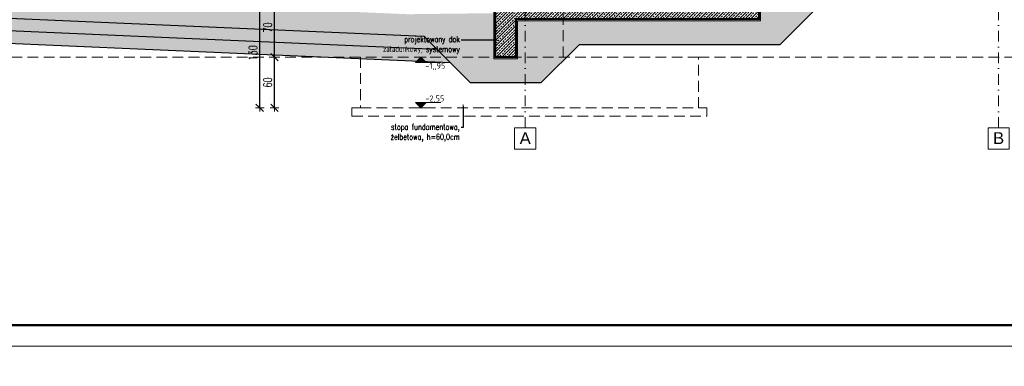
# Model space of a CAD drawing. Header units: millimetres. Extents: x 16720 to 74016, y 25810 to 81213.
# Tile 152 of 256: x 31749 to 32913, y 41712 to 42122. Entities that reach past the tile are written whole.
import ezdxf
from ezdxf import colors
from ezdxf.entities.mleader import LeaderData, LeaderLine
from ezdxf.math import Vec2, Vec3

# ---------------------------------------------------------------- set-up
doc = ezdxf.new("R2010")
doc.units = ezdxf.units.MM
for name, pattern in [('2', [1, 0.5, -0.5]), ('DASHDOTX2', [50.8, 25.4, -12.7, 0, -12.7]), ('DASHED2', [9.525, 6.35, -3.175]), ('HIDDENX2', [19.05, 12.7, -6.35])]:
    doc.linetypes.add(name, pattern=pattern)
for name, color, linetype, lineweight in [('1', 7, 'Continuous', 9), ('_GRUBE', 7, 'Continuous', 40), ('_HATCH', 157, 'Continuous', 5), ('_IZOLACJA', 40, 'DASHED2', 9), ('_IZOLACJA obrys', 30, 'Continuous', 5), ('_L OPISY', 110, 'Continuous', 9), ('_OPISY', 110, 'Continuous', 9), ('_OŚ', 165, 'DASHDOTX2', 9), ('_PRZERYWANE', 252, 'HIDDENX2', 9), ('_RAMKA', 212, 'Continuous', 9), ('_WYMIAR', 151, 'Continuous', 9), ('_ŚREDNIE', 90, 'Continuous', 25)]:
    doc.layers.add(name, color=color, linetype=linetype, lineweight=lineweight)
doc.styles.add('_PRZEKRÓJ 12', font='ARIALNB.TTF', dxfattribs={"height": 12})
doc.styles.add('ISO', font='isocp.shx')
doc.styles.add('ROMANS', font='romans.shx', dxfattribs={"width": 0.8, "height": 17})
doc.styles.add('ROMANS 50', font='romans.shx', dxfattribs={"width": 0.7, "height": 10})
doc.styles.get("Standard").update_dxf_attribs({"font": 'arial.ttf'})
doc.dimstyles.new('DOM w 50', dxfattribs={"dimscale": 3, "dimtxt": 10, "dimasz": 0.3, "dimexe": 1.25, "dimexo": 2, "dimgap": 1, "dimtad": 1, "dimdec": 0, "dimtxsty": 'ROMANS 50', "dimblk1": 'wymgreg', "dimblk2": 'wymgregII', "dimsah": 1, "dimcen": 2.5, "dimdle": 1, "dimse1": 1, "dimse2": 1, "dimclre": 254, "dimadec": 0, "dimazin": 0, "dimtfac": 1, "dimtdec": 0, "dimtix": 1, "dimtmove": 1, "dimatfit": 3, "dimfxl": 1.25, "dimarcsym": 0})

# ---------------------------------------------------------------- blocks, each defined once
blk = doc.blocks.new('KOTA WYS')
at = {"layer": '_OPISY'}
blk.add_line((-13, -13.1), (13, -13.1), dxfattribs=at)
blk.add_lwpolyline([(13, -0.1), (0, -13.1), (-13, -0.1), (47, -0.1)], dxfattribs=at)
at = {"layer": '_OPISY', "style": '_PRZEKRÓJ 12'}
blk.add_attdef('POZWYK', (9.6, 2.2), '', height=12, dxfattribs=at)
blk = doc.blocks.new('wymgreg')
at = {"layer": '1'}
for p, q in [((0, 0), (-4.9, -4.9)), ((4.8, 0), (-3.9, 0)), ((0, 5.7), (0, -5.7)), ((0, 0), (4.9, 4.9))]:
    blk.add_line(p, q, dxfattribs=at)
blk = doc.blocks.new('wymgregII')
at = {"layer": '1', "rotation": 180}
blk.add_blockref('wymgreg', (0, 0), dxfattribs=at)
blk = doc.blocks.new('*D6473')
at = {"layer": '_WYMIAR', "color": 0, "lineweight": -2}
blk.add_line((32032.6, 42018.7), (32032.6, 42146.9), dxfattribs=at)
at = {"layer": 'Defpoints', "color": 0}
for p in [(32032.6, 42147.8), (32311.7, 42147.8), (32151.7, 42017.8)]:
    blk.add_point(p, dxfattribs=at)
at = {"layer": '_WYMIAR', "color": 0, "linetype": 'ByBlock', "lineweight": -2, "xscale": 0.8999999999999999, "yscale": 0.8999999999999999, "zscale": 0.8999999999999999}
for name, p, rotation in [('wymgregII', (32032.6, 42147.8), 90), ('wymgreg', (32032.6, 42017.8), 270)]:
    blk.add_blockref(name, p, dxfattribs=dict(at, rotation=rotation))
at = {"layer": '_WYMIAR', "color": 0, "insert": (32024.6, 42082.8), "char_height": 10, "attachment_point": 5, "rotation": 90, "style": 'ROMANS 50'}
blk.add_mtext('130', dxfattribs=at)
blk = doc.blocks.new('*D6475')
at = {"layer": '_WYMIAR', "color": 0, "lineweight": -2}
blk.add_line((32050.1, 42018.7), (32050.1, 42076.9), dxfattribs=at)
at = {"layer": 'Defpoints', "color": 0}
for p in [(32050.1, 42077.8), (32151.7, 42077.8), (32151.7, 42017.8)]:
    blk.add_point(p, dxfattribs=at)
at = {"layer": '_WYMIAR', "color": 0, "linetype": 'ByBlock', "lineweight": -2, "xscale": 0.8999999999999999, "yscale": 0.8999999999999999, "zscale": 0.8999999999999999}
for name, p, rotation in [('wymgregII', (32050.1, 42077.8), 90), ('wymgreg', (32050.1, 42017.8), 270)]:
    blk.add_blockref(name, p, dxfattribs=dict(at, rotation=rotation))
at = {"layer": '_WYMIAR', "color": 0, "insert": (32042.1, 42047.8), "char_height": 10, "attachment_point": 5, "rotation": 90, "style": 'ROMANS 50'}
blk.add_mtext('60', dxfattribs=at)
blk = doc.blocks.new('*D6476')
at = {"layer": '_WYMIAR', "color": 0, "lineweight": -2}
blk.add_line((32050.1, 42078.7), (32050.1, 42146.9), dxfattribs=at)
at = {"layer": 'Defpoints', "color": 0}
for p in [(32050.1, 42147.8), (32311.7, 42147.8), (32151.7, 42077.8)]:
    blk.add_point(p, dxfattribs=at)
at = {"layer": '_WYMIAR', "color": 0, "linetype": 'ByBlock', "lineweight": -2, "xscale": 0.8999999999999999, "yscale": 0.8999999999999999, "zscale": 0.8999999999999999}
for name, p, rotation in [('wymgregII', (32050.1, 42147.8), 90), ('wymgreg', (32050.1, 42077.8), 270)]:
    blk.add_blockref(name, p, dxfattribs=dict(at, rotation=rotation))
at = {"layer": '_WYMIAR', "color": 0, "insert": (32042.1, 42112.8), "char_height": 10, "attachment_point": 5, "rotation": 90, "style": 'ROMANS 50'}
blk.add_mtext('70', dxfattribs=at)

msp = doc.modelspace()

# ---------------------------------------------------------------- hatches: boundary and pattern name
at = {"layer": '_HATCH'}
h = msp.add_hatch(dxfattribs=at)
h.set_pattern_fill('ANSI33', color=256, scale=0.75)
h.set_pattern_definition([(45, (-154994.024, 6872.2466), (-3.36759605, 3.36759605), []), (45, (-154990.6563, 6872.2466), (-3.36759605, 3.36759605), [2.38125, -1.190625])])
h.paths.add_polyline_path([(32311.7, 42129.8), (32311.7, 42077.8), (32335.7, 42077.8), (32335.7, 42122.8), (32623.2, 42122.8), (32623.2, 42249.8), (32623.2, 42264.8), (32623.2, 42272.8), (32599.2, 42272.8), (32599.2, 42147.8), (32311.7, 42147.8), (32311.7, 42139.8)])
h = msp.add_hatch(dxfattribs=at)
h.set_pattern_fill('AR-SAND', color=157, scale=0.08, angle=45)
h.paths.add_polyline_path([(35181.7, 42212.8), (35181.7, 42077.8), (35157.7, 42077.8), (35157.7, 42239.8), (32623.2, 42239.8), (32623.2, 42122.8), (32335.7, 42122.8), (32335.7, 42077.8), (32311.7, 42077.8), (32311.7, 42129.8), (32208.1, 42128.5), (30676.4, 42195.2), (30666.9, 42204.8), (30612.1, 42204.8), (30645.4, 42171.5), (32226.8, 42102.6), (32281.7, 42047.8), (32365.7, 42047.8), (32410.7, 42092.8), (32648.2, 42092.8), (32770.2, 42214.8), (34960.7, 42214.8), (35127.7, 42047.8), (35211.7, 42047.8), (35376.7, 42212.8)])
h = msp.add_hatch(dxfattribs=at)
h.set_pattern_fill('GRAVEL', color=157, scale=0.4, angle=45)
h.paths.add_polyline_path([(32258.4, 42071.1), (32242.7, 42086.8), (30638.9, 42156.8), (30590.9, 42204.8), (30569.7, 42204.8), (30632.4, 42142.1)])
h = msp.add_hatch(dxfattribs=at)
h.set_pattern_fill('GRAVEL', color=157, scale=0.2, angle=45)
h.set_pattern_definition([(273.0127875, (1757.36776, 8414.97782), (3.5921024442, -61.0657416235), [0.6834429, -67.6609673]), (229.969741, (1757.40369, 8414.29532), (39.513126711, 46.6973320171), [1.17280944, -116.1080978]), (177.5104471, (1756.64934, 8413.3973), (75.4341514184, -3.5921024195), [0.82696304, -81.8694456]), (312.273689, (1756.14645, 8411.09835), (-68.2499465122, 75.4341514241), [1.06800904, -105.73287485]), (337.8336542, (1756.86487, 8410.3081), (-61.0657416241, 25.1447171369), [1.0472674, -103.6796155]), (42.273689, (1757.83474, 8409.91296), (-75.4341514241, -68.2499465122), [1.06800904, -105.73287485]), (82.69424047, (1758.625, 8410.63138), (-10.7763073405, -82.61835631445), [1.4123873, -139.82623063]), (117.25532837, (1758.8046, 8412.0323), (-53.8815367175, 104.170971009), [1.33343904, -132.0105132]), (166.4295656, (1758.19395, 8413.2177), (-75.4341514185, 17.9605122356), [1.071626, -106.0910914]), (220.2363583, (1757.15224, 8413.46914), (43.1052293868, 35.9210244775), [1.22342656, -59.9478739]), (267.3974378, (1756.21829, 8412.67888), (-3.59210244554, -82.61835631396), [1.58215584, -156.633545]), (183.8140748, (1759.73855, 8414.6186), (-46.69733183, -3.592102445), [0.5400091, -53.46113165]), (216.4692344, (1759.19974, 8414.5827), (53.8815367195, 39.5131269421), [1.02736396, -101.709278]), (270, (1758.3736, 8413.972), (3.59210245, -3.59210245), [0.7184187, -6.4657862]), (248.1985905, (1757.69105, 8414.15164), (10.776307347, 25.144717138), [0.38688264, -38.30124474]), (336.8014095, (1757.5474, 8413.7924), (-14.368409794, 7.184204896), [0.54713124, -26.809506]), (75.9637565, (1758.0503, 8413.5769), (3.592102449, 17.960512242), [0.8886393, -28.7325963]), (206.565051, (1758.2658, 8414.439), (10.776307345, 3.59210245), [0.6425743, -15.42179623]), (61.3895403, (1755.46395, 8411.709), (25.144717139, 46.6973318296), [0.900176, -89.11765335]), (115.3461759, (1755.895, 8412.49927), (25.1447171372, -53.8815367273), [0.7551979, -74.76443136]), (338.1985905, (1757.5474, 8415.1574), (-25.144717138, 10.776307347), [0.7737602, -37.9143672]), (28.6104597, (1758.2658, 8414.87006), (-46.6973318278, -25.1447171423), [0.900176, -89.11765335]), (24.4439548, (1757.69105, 8409.4819), (-25.144717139, -10.776307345), [0.8680704, -42.5354686]), (339.7751406, (1758.4813, 8409.8411), (-57.4736391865, 21.5526146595), [0.72734424, -72.00718676]), (111.8014095, (1761.1754, 8411.60125), (-10.776307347, 25.144717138), [0.7737602, -37.9143672]), (62.35402464, (1760.88802, 8412.31967), (-32.328922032, -61.0657416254), [0.8515655, -84.30475196]), (114.4439548, (1759.41526, 8409.8411), (10.776307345, -25.144717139), [0.4340352, -42.9695038]), (146.3099325, (1760.9599, 8411.3857), (-17.960512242, 10.776307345), [0.2590292, -25.64398993]), (210.9637565, (1760.7443, 8411.5294), (14.368409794, 7.184204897), [1.0472674, -19.8981092]), (231.00900596, (1759.84632, 8410.9906), (32.3289220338, 39.5131269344), [0.970534, -96.0827297]), (348.6900675, (1758.3736, 8413.2536), (-10.776307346, 3.592102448), [0.73264776, -17.5835527]), (38.1572266, (1759.09197, 8413.10993), (68.2499465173, 53.88153673), [1.2791135, -126.63201813]), (105.9453959, (1760.09776, 8413.9002), (10.7763073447, -39.513126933), [0.5230165, -51.77878464]), (135, (1759.954, 8414.403), (-7.1842049, 1e-15), [0.3048, -4.7752]), (165.2564372, (1759.6667, 8411.0265), (39.513126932, -10.776307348), [0.7057339, -69.86788155]), (93.0127875, (1758.9842, 8411.2061), (-3.592102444, 61.0657416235), [1.36688576, -66.9775244]), (45, (1758.9124, 8412.571), (1e-15, 7.1842049), [1.3208, -3.7592]), (10.3048465, (1759.8463, 8413.50506), (61.0657416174, 10.7763073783), [0.8032191, -79.51863345]), (299.0546041, (1760.6366, 8413.64874), (10.776307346, -17.960512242), [0.73965816, -36.2433001]), (252.64597536, (1760.99579, 8413.00217), (-32.3289220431, -104.1709710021), [1.2042902, -119.22492885]), (220.42607874, (1760.63658, 8411.8527), (-50.289434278, -43.1052293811), [1.2740589, -126.1316929])])
h.paths.add_polyline_path([(32226.8, 42102.6), (30645.4, 42171.5), (30612.1, 42204.8), (30590.9, 42204.8), (30638.9, 42156.8), (32242.7, 42086.8)])
at = {"layer": '_L OPISY'}
h = msp.add_hatch(color=110, dxfattribs=at)
h.dxf.hatch_style = 1
h.paths.add_polyline_path([(32216.7, 42071.3), (32223.2, 42077.8), (32229.7, 42071.3)])
h = msp.add_hatch(color=110, dxfattribs=at)
h.dxf.hatch_style = 1
h.paths.add_polyline_path([(32216.7, 42024.3), (32223.2, 42017.8), (32229.7, 42024.3)])

# ---------------------------------------------------------------- linework, layer by layer
at = {"layer": '_GRUBE'}
msp.add_lwpolyline([(32599.2, 42272.8), (32623.2, 42272.8), (32623.2, 42122.8), (32335.7, 42122.8), (32335.7, 42077.8), (32311.7, 42077.8), (32311.7, 42147.8), (32599.2, 42147.8)], close=True, dxfattribs=at)
at = {"layer": '_IZOLACJA', "linetype": '2', "ltscale": 10, "const_width": 0.5}
msp.add_lwpolyline([(32310.7, 42147.8), (32310.7, 42076.8), (32336.7, 42076.8), (32336.7, 42121.8), (32624.2, 42121.8), (32624.2, 42272.8)], dxfattribs=at)
at = {"layer": '_IZOLACJA obrys'}
msp.add_lwpolyline([(32309.7, 42147.8), (32309.7, 42075.8), (32337.7, 42075.8), (32337.7, 42120.8), (32625.2, 42120.8), (32625.2, 42272.8)], dxfattribs=at)
at = {"layer": '_OŚ', "ltscale": 0.5}
for p, q in [((32346.7, 41994.1), (32346.7, 43592.2)), ((32906.7, 41994.1), (32906.7, 43592.2))]:
    msp.add_line(p, q, dxfattribs=at)
at = {"layer": '_OŚ', "linetype": 'ByBlock'}
for points in [[(32334.2, 41969.1), (32359.2, 41969.1), (32359.2, 41994.1), (32334.2, 41994.1)], [(32894.2, 41969.1), (32919.2, 41969.1), (32919.2, 41994.1), (32894.2, 41994.1)]]:
    msp.add_lwpolyline(points, close=True, dxfattribs=at)
at = {"layer": '_PRZERYWANE'}
msp.add_line((32151.7, 42077.8), (31087.2, 42077.8), dxfattribs=at)
at = {"layer": '_PRZERYWANE', "color": 157}
msp.add_line((32551.7, 42077.8), (34941.7, 42077.8), dxfattribs=at)
at = {"layer": '_PRZERYWANE'}
for points in [[(32391.7, 42077.8), (32391.7, 42272.8), (32311.7, 42272.8), (32311.7, 42077.8)], [(32151.7, 42017.8), (32141.7, 42017.8), (32141.7, 42007.8), (32561.7, 42007.8), (32561.7, 42017.8), (32551.7, 42017.8)]]:
    msp.add_lwpolyline(points, dxfattribs=at)
msp.add_lwpolyline([(32551.7, 42077.8), (32151.7, 42077.8), (32151.7, 42017.8), (32551.7, 42017.8)], close=True, dxfattribs=at)
at = {"layer": '_RAMKA'}
for points in [[(30392.4, 43835.8), (36042.4, 43835.8), (36042.4, 41735.8), (30392.4, 41735.8)], [(30171.7, 41735.8), (36671.7, 41735.8), (36671.7, 37535.8), (30171.7, 37535.8)]]:
    msp.add_lwpolyline(points, close=True, dxfattribs=at)
at = {"layer": '_RAMKA', "const_width": 2.5}
msp.add_lwpolyline([(30417.4, 43810.8), (36017.4, 43810.8), (36017.4, 41760.8), (30492.4, 41760.8), (30492.4, 43220.8), (30417.4, 43220.8)], close=True, dxfattribs=at)
at = {"layer": '_ŚREDNIE'}
for points in [[(30612.1, 42204.8), (30645.4, 42171.5), (32226.8, 42102.6), (32281.7, 42047.8), (32365.7, 42047.8), (32410.7, 42092.8), (32648.2, 42092.8), (32770.2, 42214.8), (34960.7, 42214.8), (35127.7, 42047.8), (35211.7, 42047.8), (35376.7, 42212.8)], [(32258.4, 42071.1), (30632.4, 42142.1), (30569.7, 42204.8)], [(32242.7, 42086.8), (30638.9, 42156.8), (30590.9, 42204.8)]]:
    msp.add_lwpolyline(points, dxfattribs=at)

# ---------------------------------------------------------------- block references
at = {"layer": '_L OPISY'}
ref = msp.add_blockref('KOTA WYS', (32223.2, 42071.2), dxfattribs=dict(at, xscale=-0.5, yscale=0.5, zscale=0.5, rotation=180))
ref.add_attrib('POZWYK', '-1,,95', (32228.5, 42064), dxfattribs={"layer": '_OPISY', "height": 7, "style": 'ISO'})
ref = msp.add_blockref('KOTA WYS', (32223.2, 42024.3), dxfattribs=dict(at, xscale=0.5, yscale=0.5, zscale=0.5))
ref.add_attrib('POZWYK', '-2,55', (32228.5, 42025.4), dxfattribs={"layer": '_OPISY', "height": 7, "style": 'ISO'})

# ---------------------------------------------------------------- texts
at = {"layer": '_OPISY', "char_height": 14, "attachment_point": 5}
for s, insert in [('\\pxqc;A', (32346.7, 41982)), ('\\pxqc;B', (32906.7, 41982))]:
    msp.add_mtext_dynamic_manual_height_columns(s, width=127.013, gutter_width=12.5, heights=[0], dxfattribs=dict(at, insert=insert))

# ---------------------------------------------------------------- dimensions: what is measured, and where the dimension line sits
at = {"layer": '_WYMIAR'}
for base, p1, p2, picture, middle in [((32032.6, 42147.8), (32151.7, 42017.8), (32311.7, 42147.8), '*D6473', (32024.6, 42082.8)), ((32050.1, 42147.8), (32151.7, 42077.8), (32311.7, 42147.8), '*D6476', (32042.1, 42112.8)), ((32050.1, 42077.8), (32151.7, 42017.8), (32151.7, 42077.8), '*D6475', (32042.1, 42047.8))]:
    dim = msp.add_linear_dim(base=base, p1=p1, p2=p2, angle=90, dimstyle='DOM w 50', dxfattribs=at)
    dim.commit()
    dim.dimension.update_dxf_attribs({"geometry": picture, "text_midpoint": middle})

# ---------------------------------------------------------------- leaders
at = {"layer": '_OPISY'}
ml = msp.add_multileader_mtext('Standard', dxfattribs=at)
ml.set_content('{\\Fsimplex|c238;projektowana kratka odpływaowa, \\Pdo wód opadowych i roztopowych}', color=256, style='ROMANS')
ml.set_leader_properties()
ml.build(insert=Vec2(0, 0))
ml.multileader.update_dxf_attribs({"dogleg_length": 2, "arrow_head_size": 3})
ctx = ml.context
ctx.base_point, ctx.char_height, ctx.arrow_head_size, ctx.landing_gap_size, ctx.plane_origin, ctx.plane_x_axis, ctx.plane_y_axis = Vec3(32067.7, 42176.9), 7, 3, 1.5, Vec3(31977.3, 41998.7), Vec3(1, 0, 0), Vec3(0, 1, 0)
ctx.text_align_type = 2
notes = []
notes.append((ctx, [(1, (1, 1, 0), (32216.7, 42176.9), (-1, 0, 0), 2.29, [(0, [(32216.7, 42146.8)], 0, [])])]))
ctx.mtext.insert, ctx.mtext.text_direction, ctx.mtext.alignment, ctx.mtext.flow_direction = Vec3(32212.9, 42181.6), Vec3(1, 0, 0), 3, 5
ml = msp.add_multileader_mtext('Standard', dxfattribs=at)
ml.set_content('{\\Fsimplex|c238;projektowany dok \\Pzaładunkowy, systemowy}', color=256, style='ROMANS')
ml.set_leader_properties()
ml.build(insert=Vec2(0, 0))
ml.multileader.update_dxf_attribs({"dogleg_length": 2, "arrow_head_size": 3})
ctx = ml.context
ctx.base_point, ctx.char_height, ctx.arrow_head_size, ctx.landing_gap_size, ctx.plane_origin, ctx.plane_x_axis, ctx.plane_y_axis = Vec3(32163, 42097.8), 7, 3, 1.5, Vec3(32033.7, 41919.6), Vec3(1, 0, 0), Vec3(0, 1, 0)
ctx.text_align_type = 2
notes.append((ctx, [(1, (1, 1, 0), (32273.1, 42097.8), (-1, 0, 0), 2.29, [(0, [(32316.1, 42097.8)], 0, [])])]))
ctx.mtext.insert, ctx.mtext.text_direction, ctx.mtext.alignment, ctx.mtext.flow_direction = Vec3(32269.3, 42102.5), Vec3(1, 0, 0), 3, 5
ml = msp.add_multileader_mtext('Standard', dxfattribs=at)
ml.set_content('{\\Fsimplex|c238;stopa fundamentowa, \\Pżelbetowa, h=60,0cm}', color=256, style='ROMANS')
ml.set_leader_properties()
ml.build(insert=Vec2(0, 0))
ml.multileader.update_dxf_attribs({"dogleg_length": 2, "arrow_head_size": 3})
ctx = ml.context
ctx.base_point, ctx.char_height, ctx.arrow_head_size, ctx.landing_gap_size, ctx.plane_origin, ctx.plane_x_axis, ctx.plane_y_axis = Vec3(32177.7, 41994.5), 7, 3, 1.5, Vec3(32033.7, 41816.3), Vec3(1, 0, 0), Vec3(0, 1, 0)
ctx.text_align_type = 2
notes.append((ctx, [(1, (1, 1, 0), (32273.1, 41994.5), (-1, 0, 0), 2.29, [(0, [(32273.1, 42023.3)], 0, [])])]))
ctx.mtext.insert, ctx.mtext.text_direction, ctx.mtext.alignment, ctx.mtext.flow_direction = Vec3(32269.3, 41998.7), Vec3(1, 0, 0), 3, 5
for ctx, leaders in notes:
    for number, flags, end, landing, length, lines in leaders:
        leader = LeaderData()
        leader.index, (leader.has_last_leader_line, leader.has_dogleg_vector, leader.attachment_direction) = number, flags
        leader.last_leader_point, leader.dogleg_vector, leader.dogleg_length = Vec3(end), Vec3(landing), length
        for number, points, colour, breaks in lines:
            line = LeaderLine()
            line.index, line.vertices, line.color, line.breaks = number, Vec3.list(points), colors.encode_raw_color(colour), breaks
            leader.lines.append(line)
        ctx.leaders.append(leader)

doc.saveas('drawing.dxf')
